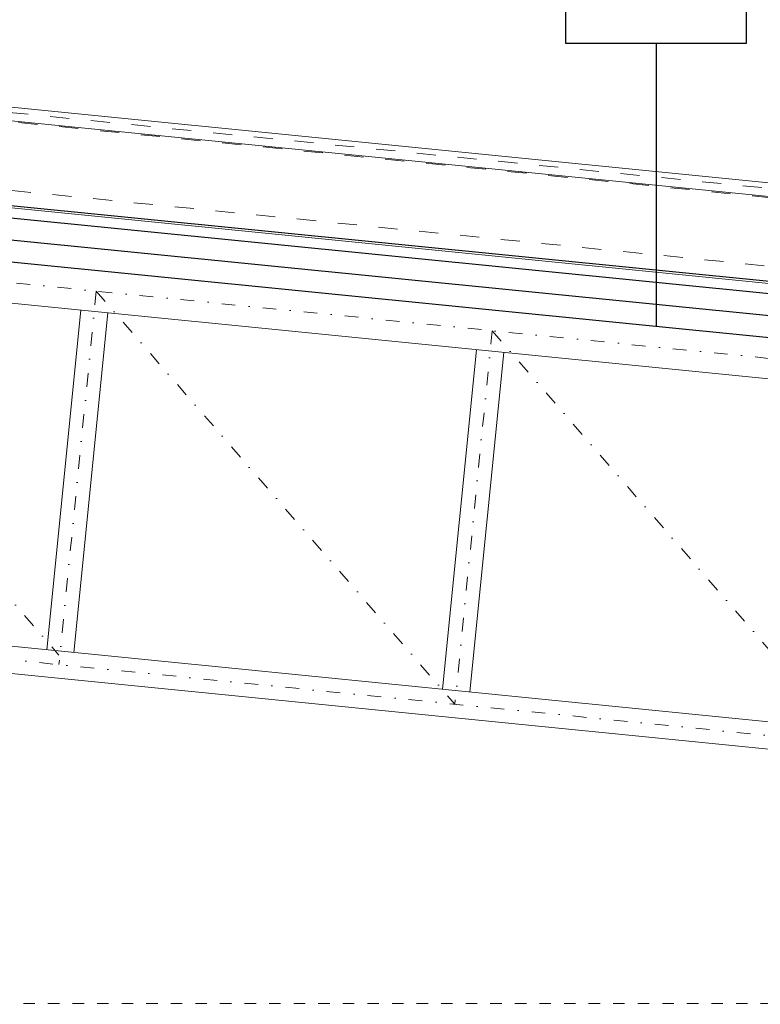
# Model space of a CAD drawing. Header units: millimetres. Extents: x 22865 to 60762, y -18816 to 15611.
# Tile 88 of 256: x 24741 to 25012, y 8575 to 8936. Entities that reach past the tile are written whole.
import ezdxf

# ---------------------------------------------------------------- set-up
doc = ezdxf.new("R2010")
doc.units = ezdxf.units.MM
doc.linetypes.add('1_12', pattern=[3, 1, -1, 0, -1])
doc.linetypes.add('DASHED', pattern=[15, 7, -8])
doc.layers.add('CIENKA', color=1, linetype='Continuous', lineweight=13)
doc.layers.add('projekt', color=6, linetype='Continuous', lineweight=9)
for name, color, linetype in [('ocieplenie-welna', 240, 'Continuous'), ('OPISY', 6, 'Continuous'), ('plyty warstwowe PIR', 200, 'Continuous'), ('WYMIARY', 6, 'Continuous')]:
    doc.layers.add(name, color=color, linetype=linetype)
doc.layers.add('OSIE SCIAN', color=151, linetype='Continuous', lineweight=18, plot=False)
doc.styles.add('1-100', font='simplex.shx', dxfattribs={"width": 0.8, "height": 15})
doc.linetypes.add('BATTING', pattern='A,0.0001,-0.1,[134,ltypeshp.shx,S=0.1,R=0,X=-0.1,Y=0],-0.2,[134,ltypeshp.shx,S=0.1,R=180,X=0.1,Y=0],-0.1', length=0.4001)
doc.dimstyles.new('1-100', dxfattribs={"dimscale": 0.5, "dimtxt": 100, "dimasz": 1, "dimexe": 0.18, "dimexo": 0.0625, "dimgap": 5, "dimtad": 1, "dimdec": 1, "dimzin": 0, "dimdsep": 46, "dimtxsty": '1-100', "dimblk1": 'K', "dimblk2": 'K', "dimsah": 1, "dimcen": 0.09, "dimse1": 1, "dimse2": 1, "dimadec": 0, "dimazin": 0, "dimtfac": 1, "dimtdec": 1, "dimtofl": 0, "dimtmove": 0, "dimatfit": 3, "dimldrblk": 'K', "dimfxl": 0, "dimtolj": 1, "dimtzin": 0, "dimarcsym": 0})

# ---------------------------------------------------------------- blocks, each defined once
blk = doc.blocks.new('K')
for p, q in [((0, -19.11), (0, 19.11)), ((-19.11, 0), (19.11, 0))]:
    blk.add_line(p, q)
blk.add_circle((0, 0), 2.02)
blk = doc.blocks.new('*D2030')
at = {"layer": 'projekt', "color": 0, "lineweight": -2, "ltscale": 0.2}
blk.add_line((27131.17, 11439.67), (23567.17, 11439.67), dxfattribs=at)
at = {"layer": 'projekt', "color": 0, "linetype": 'ByBlock', "lineweight": -2, "xscale": 0.5, "yscale": 0.5, "zscale": 0.5, "rotation": 180}
blk.add_blockref('K', (23566.67, 11439.67), dxfattribs=at)
at = {"layer": 'projekt', "color": 0, "linetype": 'ByBlock', "lineweight": -2, "xscale": 0.5, "yscale": 0.5, "zscale": 0.5}
blk.add_blockref('K', (27131.67, 11439.67), dxfattribs=at)
at = {"layer": 'projekt', "color": 0, "ltscale": 0.2, "insert": (25349.17, 11449.67), "char_height": 15, "attachment_point": 5, "style": '1-100'}
blk.add_mtext('\\A1;3565.0', dxfattribs=at)

msp = doc.modelspace()

# ---------------------------------------------------------------- linework, layer by layer
at = {"layer": 'CIENKA', "color": 251, "linetype": 'DASHED'}
for p, q in [((26266.43, 8748.9), (24466.43, 8928.9)), ((25045.92, 8867.58), (24466.43, 8925.53)), ((25043.43, 8842.7), (24466.58, 8900.39))]:
    msp.add_line(p, q, dxfattribs=at)
at = {"layer": 'CIENKA', "color": 9}
for p, q in [((25128.94, 8864.65), (24476.43, 8929.9)), ((25128.45, 8859.7), (24476.43, 8924.9)), ((25127.38, 8827.91), (24466.43, 8894)), ((26256.43, 8680.08), (24466.43, 8859.08)), ((24763.21, 8829.4), (24750.77, 8705.02)), ((24773.16, 8828.4), (24760.72, 8704.02)), ((24908.21, 8814.9), (24895.77, 8690.52)), ((24918.16, 8813.9), (24905.72, 8689.52)), ((26058.77, 8574.22), (24612.72, 8718.82)), ((26061.73, 8563.87), (24607.78, 8709.27))]:
    msp.add_line(p, q, dxfattribs=at)
at = {"layer": 'CIENKA', "color": 251, "linetype": 'DASHED', "ltscale": 0.6}
msp.add_line((25043.43, 8575.4), (24491.43, 8575.4), dxfattribs=at)
at = {"layer": 'ocieplenie-welna', "linetype": 'BATTING', "ltscale": 18}
msp.add_line((25124.22, 8816.41), (24466.43, 8882.19), dxfattribs=at)
at = {"layer": 'OPISY', "color": 3, "linetype": 'Continuous'}
msp.add_lwpolyline([(24940.94, 8977.8), (25006.89, 8977.8), (25006.89, 8927.03), (24940.94, 8927.03)], close=True, dxfattribs=at)
at = {"layer": 'OSIE SCIAN', "color": 250, "linetype": '1_12', "lineweight": 15, "ltscale": 5}
for p, q in [((26232.18, 8690.04), (24467.18, 8866.54)), ((24623.93, 8854.36), (24755.25, 8703.05)), ((24768.93, 8836.36), (24755.25, 8699.55)), ((24768.93, 8836.36), (24900.25, 8685.05)), ((24913.93, 8821.86), (24900.25, 8685.05)), ((24913.93, 8821.86), (25045.25, 8670.55)), ((26060.25, 8569.05), (24610.25, 8714.05))]:
    msp.add_line(p, q, dxfattribs=at)
at = {"layer": 'plyty warstwowe PIR', "lineweight": -2}
for p, q in [((25127.76, 8828.62), (24468.47, 8894.55)), ((25126.48, 8824.23), (24468.02, 8890.07)), ((25126.46, 8808.15), (24466.43, 8874.15))]:
    msp.add_line(p, q, dxfattribs=at)
at = {"layer": 'WYMIARY', "color": 3}
msp.add_line((24973.92, 8927.03), (24973.92, 8823.4), dxfattribs=at)

# ---------------------------------------------------------------- dimensions: what is measured, and where the dimension line sits
at = {"layer": 'projekt', "color": 5, "ltscale": 0.2}
dim = msp.add_linear_dim(base=(23566.67, 11439.67), p1=(27131.67, 6344.06), p2=(23566.67, 6344.06), dimstyle='1-100', dxfattribs=at)
dim.commit()
dim.dimension.update_dxf_attribs({"geometry": '*D2030', "text_midpoint": (25349.17, 11449.67)})

doc.saveas('drawing.dxf')
